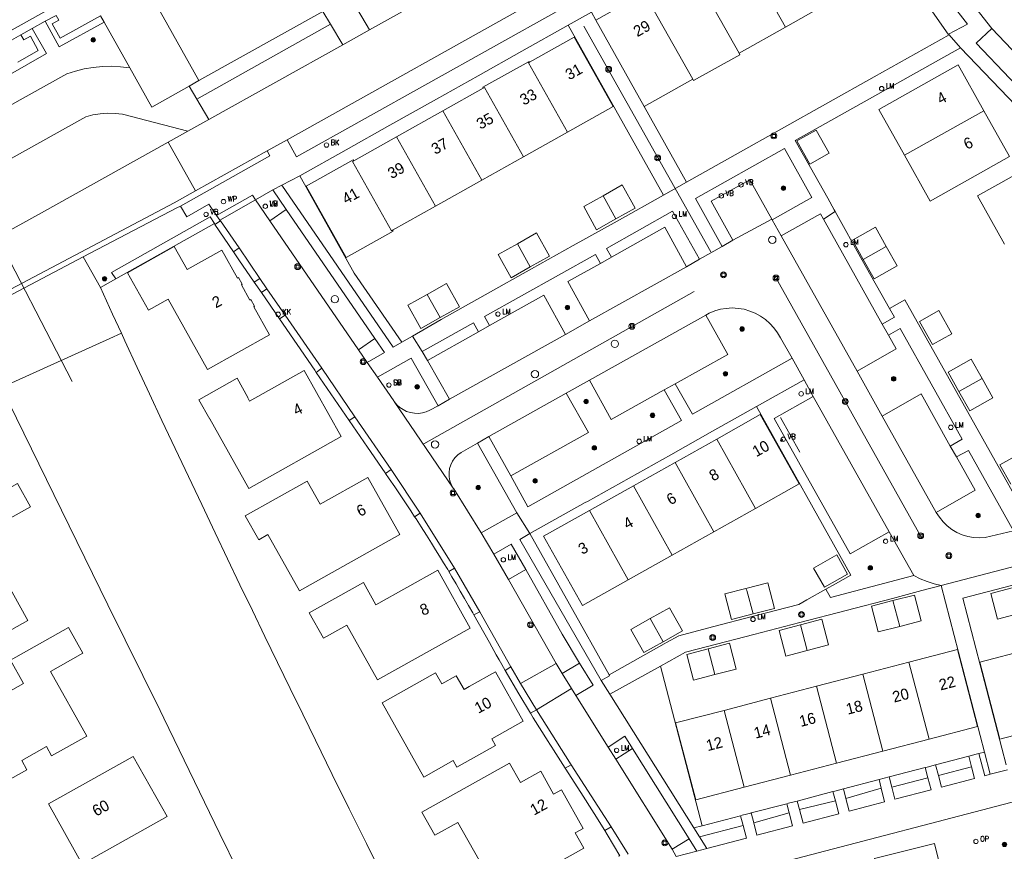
# Model space of a CAD drawing. Header units: metres. Extents: x 138165 to 154469, y 480134 to 494189.
# Tile 226 of 256: x 147740 to 147852, y 485306 to 485400. Entities that reach past the tile are written whole.
import ezdxf

# ---------------------------------------------------------------- set-up
doc = ezdxf.new("R2010")
doc.units = ezdxf.units.M
doc.header["$LTSCALE"] = 0.001
doc.header["$MEASUREMENT"] = 0
for name, color, linetype, lineweight in [('Level 5', 7, 'Continuous', 0), ('TOP-L-duiker', 7, 'Continuous', 0), ('TOP-L-topo objecten punt', 7, 'Continuous', 0), ('TOP-L-topo objecten vlak', 7, 'Continuous', 0), ('TOP-L-verharding molgoot', 7, 'Continuous', 0), ('TOP-L-verharding vangrail', 7, 'Continuous', 0), ('TOP-T-topo huisnummering naamgeving', 7, 'Continuous', 0)]:
    doc.layers.add(name, color=color, linetype=linetype, lineweight=lineweight)
doc.styles.add('Style-INTL_ISO', font='INTL_ISO.shx')
doc.styles.add('Style-STANDARD', font='STANDARD.shx')

# ---------------------------------------------------------------- blocks, each defined once
blk = doc.blocks.new('24')
at = {"layer": 'TOP-L-topo objecten punt', "color": 7, "linetype": 'Continuous', "lineweight": 0}
for radius in [0.025, 0.0182, 0.0115, 0.005]:
    blk.add_circle((0, 0), radius, dxfattribs=at)
blk = doc.blocks.new('38')
at = {"layer": 'TOP-L-topo objecten punt', "color": 7, "linetype": 'Continuous', "lineweight": 0}
blk.add_circle((0, 0), 0.025, dxfattribs=at)
at = {"layer": 'TOP-L-topo objecten punt', "color": 7, "linetype": 'Continuous', "lineweight": 0, "style": 'Style-STANDARD'}
blk.add_text('OP', height=0.06, dxfattribs=at).set_placement((0.048, 0))
blk = doc.blocks.new('*U13')
at = {"layer": 'Level 5', "color": 7, "linetype": 'Continuous', "lineweight": 0}
blk.add_circle((0, 0), 0.0415, dxfattribs=at)
blk = doc.blocks.new('150')
at = {"layer": 'Level 5', "color": 7, "linetype": 'Continuous', "lineweight": 0}
blk.add_blockref('*U13', (0, 0), dxfattribs=at)
blk = doc.blocks.new('39')
at = {"layer": 'TOP-L-topo objecten punt', "color": 7, "linetype": 'Continuous', "lineweight": 0}
for p, q in [((0.0175, 0.0175), (-0.0175, 0.0175)), ((-0.0175, 0.0175), (-0.0175, -0.0175)), ((0.0175, 0.0175), (0.0175, -0.0175)), ((0.0175, -0.0175), (-0.0175, -0.0175))]:
    blk.add_line(p, q, dxfattribs=at)
blk.add_circle((0, 0), 0.0332, dxfattribs=at)
blk = doc.blocks.new('73')
at = {"layer": 'TOP-L-topo objecten punt', "color": 7, "linetype": 'Continuous', "lineweight": 0}
blk.add_circle((0, 0), 0.025, dxfattribs=at)
at = {"layer": 'TOP-L-topo objecten punt', "color": 7, "linetype": 'Continuous', "lineweight": 0, "style": 'Style-STANDARD'}
blk.add_text('WP', height=0.06, dxfattribs=at).set_placement((0.0483, 0))
blk = doc.blocks.new('72')
at = {"layer": 'TOP-L-topo objecten punt', "color": 7, "linetype": 'Continuous', "lineweight": 0}
blk.add_circle((0, 0), 0.025, dxfattribs=at)
at = {"layer": 'TOP-L-topo objecten punt', "color": 7, "linetype": 'Continuous', "lineweight": 0, "style": 'Style-STANDARD'}
blk.add_text('BK', height=0.06, dxfattribs=at).set_placement((0.0483, 0))
blk = doc.blocks.new('10')
at = {"layer": 'TOP-L-topo objecten punt', "linetype": 'Continuous', "lineweight": 0}
blk.add_circle((0, 0), 0.0125, dxfattribs=at)
blk = doc.blocks.new('16')
at = {"layer": 'TOP-L-topo objecten punt', "color": 7, "linetype": 'Continuous', "lineweight": 0}
blk.add_circle((0, 0), 0.025, dxfattribs=at)
at = {"layer": 'TOP-L-topo objecten punt', "color": 7, "linetype": 'Continuous', "lineweight": 0, "style": 'Style-STANDARD'}
blk.add_text('LM', height=0.06, dxfattribs=at).set_placement((0.0483, 0))
blk = doc.blocks.new('119')
at = {"layer": 'TOP-L-topo objecten punt', "color": 7, "linetype": 'Continuous', "lineweight": 0}
blk.add_circle((0, 0), 0.025, dxfattribs=at)
at = {"layer": 'TOP-L-topo objecten punt', "color": 7, "linetype": 'Continuous', "lineweight": 0, "style": 'Style-STANDARD'}
blk.add_text('KK', height=0.06, dxfattribs=at).set_placement((0.0483, 0))
blk = doc.blocks.new('14')
at = {"layer": 'TOP-L-topo objecten punt', "color": 7, "linetype": 'Continuous', "lineweight": 0}
blk.add_circle((0, 0), 0.025, dxfattribs=at)
at = {"layer": 'TOP-L-topo objecten punt', "color": 7, "linetype": 'Continuous', "lineweight": 0, "style": 'Style-STANDARD'}
blk.add_text('VB', height=0.06, dxfattribs=at).set_placement((0.0483, 0))
blk = doc.blocks.new('175')
at = {"layer": 'TOP-L-topo objecten punt', "color": 7, "linetype": 'Continuous', "lineweight": 0}
blk.add_circle((0, 0), 0.025, dxfattribs=at)
at = {"layer": 'TOP-L-topo objecten punt', "color": 7, "linetype": 'Continuous', "lineweight": 0, "style": 'Style-STANDARD'}
blk.add_text('SB', height=0.06, dxfattribs=at).set_placement((0.0483, 0))

msp = doc.modelspace()

# ---------------------------------------------------------------- linework, layer by layer
at = {"layer": 'TOP-L-duiker', "flags": 128}
msp.add_lwpolyline([(147746.17, 485358.67), (147727.36, 485394.97)], dxfattribs=at)
at = {"layer": 'TOP-L-topo objecten vlak', "flags": 128}
for points in [[(147780.09, 485421.22), (147765.95, 485413.3), (147750, 485404.36), (147734.9, 485395.9)], [(147845.24, 485397.91), (147845.21, 485397.9), (147832.62, 485415.91)], [(147833.17, 485416.26), (147835.69, 485412.27), (147838.17, 485408.58), (147840.77, 485404.82), (147844.07, 485400.56), (147845.4, 485401.6), (147847.39, 485399.05), (147845.24, 485397.91)], [(147826.81, 485398.69), (147821.33, 485408.46)], [(147793.36, 485405.98), (147779.78, 485398.41)], [(147816.1, 485405.53), (147821.57, 485395.76)], [(147850.14, 485398.56), (147845.44, 485404.57)], [(147770.47, 485385.96), (147800.14, 485402.57)], [(147800.14, 485402.57), (147801.22, 485400.62), (147771.53, 485384.04), (147770.47, 485385.96)], [(147810.86, 485402.59), (147805.37, 485399.51)], [(147816.34, 485392.82), (147810.86, 485402.59)], [(147760.51, 485392.69), (147755.08, 485402.38)], [(147826.81, 485398.69), (147832.04, 485401.63)], [(147774.51, 485400.47), (147760.51, 485392.69)], [(147774.51, 485400.47), (147775.38, 485399.03)], [(147779.78, 485398.41), (147778.44, 485400.7)], [(147802.26, 485398.92), (147804.88, 485400.39)], [(147805.37, 485399.51), (147804.88, 485400.39)], [(147741.64, 485398.56), (147743.12, 485399.37)], [(147743.12, 485399.37), (147744.37, 485400.04)], [(147749.8, 485399.27), (147744.7, 485396.47), (147743.12, 485399.37)], [(147744.37, 485400.04), (147744.68, 485399.5), (147743.93, 485399.07), (147744.81, 485397.47), (147749.39, 485399.98)], [(147749.39, 485399.98), (147749.8, 485399.27)], [(147749.8, 485399.27), (147752.69, 485394.1)], [(147810.85, 485389.74), (147805.37, 485399.51)], [(147741.64, 485398.56), (147743.27, 485395.73), (147736.86, 485392.06), (147734.54, 485395.71)], [(147740.39, 485397.84), (147741.64, 485398.56)], [(147760.26, 485390.55), (147775.38, 485399.03)], [(147771.91, 485381.9), (147777.14, 485384.84), (147782.11, 485387.62), (147787.35, 485390.56), (147792.06, 485393.2), (147797.03, 485395.98), (147802.26, 485398.92)], [(147775.38, 485399.03), (147776.76, 485396.72)], [(147779.78, 485398.41), (147776.76, 485396.72)], [(147802.26, 485398.92), (147813.02, 485379.73)], [(147821.57, 485395.76), (147826.81, 485398.69)], [(147859.81, 485384.93), (147848.37, 485396.89), (147850.14, 485398.56)], [(147850.14, 485398.56), (147861.54, 485386.6)], [(147738.79, 485396.95), (147740.39, 485397.84)], [(147740.04, 485394.75), (147742.35, 485396.06), (147741.46, 485397.69), (147740.7, 485397.28), (147740.39, 485397.84)], [(147802.16, 485386.83), (147807.34, 485389.74), (147802.94, 485397.58), (147797.89, 485394.75)], [(147845.31, 485397.83), (147836.83, 485393.08), (147826.37, 485387.21), (147821.13, 485384.28), (147815.64, 485381.2)], [(147845.24, 485397.91), (147845.31, 485397.83)], [(147846.6, 485396.38), (147845.31, 485397.83)], [(147776.76, 485396.72), (147761.62, 485388.28)], [(147816.34, 485392.82), (147816.43, 485392.66), (147821.67, 485395.59), (147821.57, 485395.76)], [(147832.43, 485377.86), (147832.32, 485378.05), (147831.59, 485379.36), (147829.63, 485382.85), (147827.92, 485385.9), (147846.6, 485396.38)], [(147846.6, 485396.38), (147857.33, 485385.16), (147857.46, 485384.09), (147877.53, 485348.4)], [(147797.89, 485394.75), (147797.84, 485394.84), (147792.61, 485391.91), (147792.66, 485391.82)], [(147797.89, 485394.75), (147797.76, 485394.68), (147802.16, 485386.83)], [(147752.69, 485394.1), (147751.66, 485394.23), (147750.63, 485394.28), (147749.6, 485394.25), (147748.57, 485394.16), (147747.55, 485393.99), (147746.55, 485393.74), (147745.57, 485393.43), (147736.7, 485388.48)], [(147752.69, 485394.1), (147755.17, 485389.67), (147759.39, 485392.03)], [(147849.24, 485389.26), (147846.34, 485394.44), (147837.36, 485389.4), (147840.26, 485384.22)], [(147760.51, 485392.69), (147759.39, 485392.03)], [(147810.85, 485389.74), (147816.34, 485392.82)], [(147759.39, 485392.03), (147760.26, 485390.55)], [(147792.66, 485391.82), (147788.08, 485389.25)], [(147792.66, 485391.82), (147792.79, 485391.89), (147797.19, 485384.05)], [(147761.62, 485388.28), (147760.26, 485390.55)], [(147788.08, 485389.25), (147782.85, 485386.31)], [(147792.48, 485381.41), (147788.08, 485389.25)], [(147815.64, 485381.2), (147810.85, 485389.74)], [(147840.26, 485384.22), (147843.17, 485379.04), (147852.15, 485384.08), (147849.24, 485389.26)], [(147840.26, 485384.22), (147849.24, 485389.26)], [(147715.7, 485362.79), (147719.47, 485371.73), (147719.49, 485371.79), (147719.7, 485372.22), (147719.95, 485372.62), (147720.26, 485372.98), (147720.61, 485373.3), (147720.99, 485373.58), (147739.29, 485383.85), (147739.29, 485383.86), (147747.73, 485388.56), (147748.53, 485388.78), (147749.36, 485388.91), (147750.19, 485388.98), (147751.03, 485388.96), (147751.86, 485388.87), (147759.24, 485386.95)], [(147761.62, 485388.28), (147759.24, 485386.95)], [(147759.24, 485386.95), (147757.03, 485385.72)], [(147797.19, 485384.05), (147802.16, 485386.83)], [(147830.29, 485387.08), (147828.11, 485385.85), (147829.57, 485383.23), (147831.75, 485384.46), (147830.29, 485387.08)], [(147770.47, 485385.96), (147768.22, 485384.71)], [(147782.85, 485386.31), (147778.01, 485383.6)], [(147782.85, 485386.31), (147787.24, 485378.47)], [(147757.03, 485385.72), (147742.7, 485377.73), (147715.7, 485362.79)], [(147760.12, 485380.19), (147757.03, 485385.72)], [(147758.44, 485378.48), (147768.53, 485384.16), (147768.22, 485384.71)], [(147768.22, 485384.71), (147760.12, 485380.19)], [(147819.67, 485373.92), (147816.65, 485379.35), (147826.7, 485385), (147829.8, 485379.44), (147825.33, 485376.93)], [(147778.01, 485383.6), (147777.95, 485383.7), (147772.64, 485380.72), (147777.14, 485372.68), (147782.45, 485375.66), (147782.4, 485375.76)], [(147782.4, 485375.76), (147782.27, 485375.68), (147777.87, 485383.53), (147778.01, 485383.6)], [(147792.48, 485381.41), (147797.19, 485384.05)], [(147859.43, 485378.58), (147856.38, 485384.02), (147848.54, 485379.62), (147851.59, 485374.18)], [(147769.89, 485380.83), (147771.91, 485381.9)], [(147771.91, 485381.9), (147778.05, 485370.91), (147783.45, 485363.08)], [(147787.24, 485378.47), (147792.48, 485381.41)], [(147825.28, 485377.01), (147822.8, 485381.45), (147818.43, 485379.03), (147820.88, 485374.64)], [(147737.86, 485368.36), (147757.71, 485378.84), (147760.12, 485380.19)], [(147766.9, 485379.18), (147768.88, 485380.31)], [(147769.89, 485380.83), (147768.88, 485380.31)], [(147768.88, 485380.31), (147770.39, 485378.11)], [(147783.45, 485363.08), (147782.47, 485362.52), (147769.89, 485380.83)], [(147807.65, 485377.03), (147809.83, 485378.25), (147808.37, 485380.87), (147806.19, 485379.65)], [(147815.64, 485381.2), (147813.02, 485379.73)], [(147762.5, 485377.43), (147766.55, 485379.7), (147766.9, 485379.18)], [(147762.86, 485376.9), (147766.9, 485379.18)], [(147768.51, 485376.82), (147766.9, 485379.18)], [(147813.02, 485379.73), (147807.79, 485376.79), (147802.82, 485374.01), (147798.11, 485371.37), (147792.87, 485368.43), (147787.9, 485365.65), (147784.67, 485363.78)], [(147806.19, 485379.65), (147804.01, 485378.42), (147805.47, 485375.81), (147807.65, 485377.03)], [(147807.65, 485377.03), (147806.19, 485379.65)], [(147747.43, 485372.73), (147758.03, 485378.29), (147758.44, 485378.48)], [(147758.44, 485378.48), (147759.14, 485377.26), (147761.64, 485378.68), (147762.5, 485377.43)], [(147770.39, 485378.11), (147768.51, 485376.82)], [(147770.39, 485378.11), (147780.4, 485363.52)], [(147782.4, 485375.76), (147787.24, 485378.47)], [(147751.1, 485370.24), (147750.62, 485370.99), (147761.77, 485377.27), (147762.27, 485376.5)], [(147762.95, 485376.82), (147762.32, 485376.41)], [(147762.5, 485377.43), (147762.86, 485376.9)], [(147762.86, 485376.9), (147762.95, 485376.82)], [(147765.04, 485373.75), (147762.95, 485376.82)], [(147768.51, 485376.82), (147778.54, 485362.24)], [(147807.16, 485372.71), (147806.58, 485373.7), (147814.06, 485377.91), (147817.11, 485372.47)], [(147825.28, 485377.01), (147820.88, 485374.64)], [(147825.33, 485376.93), (147825.28, 485377.01)], [(147826.33, 485375.13), (147825.33, 485376.93)], [(147826.33, 485375.13), (147830.76, 485377.59), (147831.1, 485377)], [(147831.1, 485377), (147832.43, 485377.86)], [(147837.76, 485365.15), (147831.1, 485377)], [(147832.43, 485377.86), (147835.5, 485372.38), (147838.58, 485366.89)], [(147762.27, 485376.5), (147751.1, 485370.24)], [(147762.32, 485376.41), (147762.27, 485376.5)], [(147762.32, 485376.41), (147764.41, 485373.32)], [(147815.64, 485371.63), (147813.19, 485376.08), (147807.16, 485372.71)], [(147838.22, 485373.91), (147837, 485376.09), (147834.38, 485374.62), (147835.61, 485372.44)], [(147797.97, 485371.6), (147800.15, 485372.83), (147798.69, 485375.44), (147796.51, 485374.22)], [(147820.88, 485374.64), (147819.67, 485373.92)], [(147834.94, 485359.81), (147826.33, 485375.13)], [(147763.11, 485373.51), (147759.17, 485371.31), (147757.72, 485373.9), (147752.45, 485370.94), (147754.82, 485366.73), (147757.02, 485367.97), (147761.49, 485360), (147768.48, 485363.93), (147766.71, 485367.09), (147766.8, 485367.15), (147766.38, 485367.91), (147766.28, 485367.85), (147765.31, 485369.59), (147765.4, 485369.64), (147764.98, 485370.4), (147764.88, 485370.35), (147763.11, 485373.51)], [(147764.41, 485373.32), (147765.04, 485373.75)], [(147765.04, 485373.75), (147767.4, 485370.29)], [(147796.51, 485374.22), (147794.32, 485373), (147795.79, 485370.38), (147797.97, 485371.6)], [(147796.51, 485374.22), (147797.97, 485371.6)], [(147819.67, 485373.92), (147817.11, 485372.47)], [(147838.22, 485373.91), (147835.61, 485372.44)], [(147835.61, 485372.44), (147836.83, 485370.26), (147839.44, 485371.73), (147838.22, 485373.91)], [(147737.86, 485368.36), (147738.14, 485367.85), (147747.43, 485372.73)], [(147749.37, 485369.27), (147747.43, 485372.73)], [(147766.77, 485369.87), (147765.02, 485372.41), (147764.41, 485373.32)], [(147793.37, 485364.97), (147792.8, 485365.98), (147805.33, 485373), (147805.89, 485371.99)], [(147807.16, 485372.71), (147805.89, 485371.99)], [(147817.11, 485372.47), (147815.64, 485371.63)], [(147805.89, 485371.99), (147802.22, 485369.95), (147804.68, 485365.5)], [(147815.64, 485371.63), (147804.68, 485365.5)], [(147751.1, 485370.24), (147749.37, 485369.27)], [(147767.4, 485370.29), (147766.77, 485369.87)], [(147768.2, 485369.13), (147767.4, 485370.29)], [(147749.37, 485369.27), (147750.75, 485366.26), (147751.75, 485364.1)], [(147766.77, 485369.87), (147767.57, 485368.7)], [(147767.57, 485368.7), (147768.2, 485369.13)], [(147768.2, 485369.13), (147770.25, 485366.16)], [(147787.77, 485365.88), (147789.95, 485367.1), (147788.48, 485369.72), (147786.3, 485368.5)], [(147769.6, 485365.75), (147767.57, 485368.7)], [(147786.3, 485368.5), (147784.12, 485367.28), (147785.59, 485364.66), (147787.77, 485365.88)], [(147786.3, 485368.5), (147787.77, 485365.88)], [(147801.96, 485363.98), (147799.49, 485368.42), (147793.37, 485364.97)], [(147817.8, 485366.15), (147818.19, 485366.37), (147818.82, 485366.63), (147819.47, 485366.81), (147820.13, 485366.92), (147820.8, 485366.96), (147821.48, 485366.92), (147822.14, 485366.81), (147822.79, 485366.62), (147823.41, 485366.37), (147824.01, 485366.04), (147824.56, 485365.65), (147825.06, 485365.21), (147825.51, 485364.71)], [(147838.58, 485366.89), (147839.13, 485365.91), (147837.76, 485365.15)], [(147854.11, 485343.27), (147852.06, 485346.93), (147849.13, 485352.16), (147843.26, 485362.63), (147840.33, 485367.87), (147838.58, 485366.89)], [(147770.25, 485366.16), (147769.6, 485365.75)], [(147769.6, 485365.75), (147771.61, 485362.82), (147773.6, 485359.93), (147773.77, 485359.68)], [(147774.4, 485360.14), (147770.25, 485366.16)], [(147804.65, 485358.79), (147817.8, 485366.15)], [(147814.35, 485358.4), (147820.3, 485361.72), (147817.8, 485366.15)], [(147843.44, 485362.82), (147845.62, 485364.04), (147844.15, 485366.66), (147841.97, 485365.44), (147843.44, 485362.82)], [(147785.74, 485362.04), (147791.55, 485365.28), (147792.1, 485364.27)], [(147792.1, 485364.27), (147793.37, 485364.97)], [(147804.68, 485365.5), (147801.96, 485363.98)], [(147826.24, 485363.57), (147825.91, 485364.16), (147825.51, 485364.71)], [(147825.51, 485364.71), (147825.91, 485364.16), (147826.24, 485363.57)], [(147838.46, 485363.9), (147837.76, 485365.15)], [(147838.46, 485363.9), (147839.79, 485364.63), (147846.78, 485352.15), (147845.44, 485351.35)], [(147751.75, 485364.1), (147750.45, 485363.52), (147738.2, 485357.97)], [(147783.37, 485298.58), (147782.05, 485301.2), (147780.74, 485303.82), (147779.44, 485306.44), (147777.51, 485310.33), (147775.58, 485314.22), (147773.67, 485318.11), (147772.24, 485321.03), (147770.81, 485323.96), (147769.39, 485326.89), (147767.97, 485329.82), (147766.55, 485332.75), (147765.14, 485335.68), (147763.73, 485338.62), (147762.33, 485341.56), (147760.82, 485344.73), (147759.32, 485347.9), (147757.83, 485351.07), (147756.33, 485354.25), (147754.93, 485357.25), (147753.54, 485360.25), (147752.14, 485363.25), (147751.75, 485364.1)], [(147778.54, 485362.24), (147780.4, 485363.52)], [(147780.4, 485363.52), (147781.48, 485361.94), (147779.52, 485360.79)], [(147784.67, 485363.78), (147783.45, 485363.08)], [(147785.74, 485362.04), (147784.67, 485363.78)], [(147792.1, 485364.27), (147786.35, 485361.04)], [(147801.96, 485363.98), (147788.84, 485356.64)], [(147826.24, 485363.57), (147827.56, 485361.29)], [(147834.94, 485359.81), (147839.35, 485362.33), (147838.46, 485363.9)], [(147779.52, 485360.79), (147778.54, 485362.24)], [(147780.68, 485359.16), (147784.49, 485361.29), (147787.54, 485355.91)], [(147786.35, 485361.04), (147785.74, 485362.04)], [(147827.56, 485361.29), (147816.3, 485354.95), (147814.35, 485358.4)], [(147827.56, 485361.29), (147828.94, 485358.83)], [(147773.77, 485359.68), (147774.4, 485360.14)], [(147774.4, 485360.14), (147778.14, 485354.66)], [(147779.52, 485360.79), (147780.68, 485359.16)], [(147788.84, 485356.64), (147786.35, 485361.04)], [(147849.04, 485358.99), (147847.82, 485361.17), (147845.2, 485359.71), (147846.42, 485357.53)], [(147760.51, 485356.59), (147761.73, 485354.41), (147761.75, 485354.42), (147766.15, 485346.57), (147776.6, 485352.42), (147772.41, 485359.89), (147766.24, 485356.43), (147766.03, 485356.82), (147766.04, 485356.83), (147764.82, 485359.01), (147760.51, 485356.59)], [(147777.5, 485354.26), (147773.77, 485359.68)], [(147782.59, 485356.38), (147782.54, 485356.46), (147780.68, 485359.16)], [(147837.76, 485354.74), (147834.94, 485359.81)], [(147738.2, 485357.97), (147744.12, 485345.88), (147750.23, 485333.39), (147756.12, 485321.45), (147756.53, 485320.58), (147762.89, 485307.52), (147769.08, 485294.86)], [(147802.02, 485357.34), (147804.65, 485358.79)], [(147804.65, 485358.79), (147807.12, 485354.36), (147813.1, 485357.72)], [(147813.1, 485357.72), (147814.35, 485358.4)], [(147823.53, 485355.81), (147828.94, 485358.83)], [(147828.94, 485358.83), (147829.96, 485356.96)], [(147849.04, 485358.99), (147846.42, 485357.53)], [(147846.42, 485357.53), (147847.65, 485355.35), (147850.26, 485356.81), (147849.04, 485358.99)], [(147793.27, 485352.44), (147802.02, 485357.34)], [(147813.1, 485357.72), (147815.06, 485354.24), (147797.7, 485344.5), (147795.77, 485348)], [(147795.77, 485348), (147804.55, 485352.89), (147802.02, 485357.34)], [(147829.96, 485356.96), (147825.55, 485354.47), (147834.12, 485339.16), (147838.55, 485341.64)], [(147829.96, 485356.96), (147838.55, 485341.64)], [(147845.44, 485351.35), (147842.16, 485357.24), (147837.76, 485354.74)], [(147782.59, 485356.38), (147789.26, 485346.61)], [(147787.54, 485355.91), (147786.63, 485355.42), (147786.21, 485355.23), (147785.78, 485355.11), (147785.33, 485355.05), (147784.87, 485355.06), (147784.43, 485355.14), (147783.99, 485355.27), (147783.59, 485355.47), (147783.21, 485355.72), (147782.88, 485356.03), (147782.59, 485356.38)], [(147788.84, 485356.64), (147787.54, 485355.91)], [(147797.92, 485341.46), (147804.16, 485344.96), (147804.42, 485345.1), (147809.13, 485347.74), (147813.84, 485350.38), (147818.55, 485353.02), (147823.53, 485355.81)], [(147831.37, 485335.16), (147832.47, 485335.77), (147834.21, 485336.75), (147823.53, 485355.81)], [(147778.14, 485354.66), (147777.5, 485354.26)], [(147778.14, 485354.66), (147782.26, 485348.71)], [(147823.44, 485344.31), (147828.36, 485347.07), (147823.96, 485354.91), (147819.04, 485352.15)], [(147843.87, 485343.86), (147837.76, 485354.74)], [(147777.5, 485354.26), (147779.58, 485351.23), (147781.56, 485348.34), (147781.62, 485348.26)], [(147792, 485351.69), (147793.27, 485352.44)], [(147793.27, 485352.44), (147795.77, 485348)], [(147789.26, 485346.61), (147789.04, 485347.01), (147788.89, 485347.44), (147788.8, 485347.89), (147788.79, 485348.35), (147788.85, 485348.8), (147788.99, 485349.24), (147789.19, 485349.65), (147789.45, 485350.03), (147789.77, 485350.35), (147790.14, 485350.63), (147792, 485351.69)], [(147792, 485351.69), (147796.45, 485343.79)], [(147819.04, 485352.15), (147814.33, 485349.51)], [(147819.04, 485352.15), (147823.44, 485344.31)], [(147846.16, 485350.13), (147845.44, 485351.35)], [(147843.87, 485343.86), (147848.28, 485346.36), (147846.16, 485350.13)], [(147846.16, 485350.13), (147847.51, 485350.85), (147852.6, 485341.76)], [(147854.91, 485348.53), (147853.69, 485350.71), (147851.07, 485349.24), (147852.29, 485347.06)], [(147814.33, 485349.51), (147809.62, 485346.87)], [(147818.73, 485341.67), (147814.33, 485349.51)], [(147781.62, 485348.26), (147782.26, 485348.71)], [(147784.89, 485343.37), (147784.46, 485344.04), (147783.86, 485344.95), (147783.25, 485345.85), (147782.65, 485346.76), (147782.03, 485347.65), (147781.62, 485348.26)], [(147782.26, 485348.71), (147785.52, 485343.77)], [(147734.45, 485344.01), (147735.91, 485341.39), (147741.45, 485344.5), (147739.99, 485347.11), (147734.45, 485344.01)], [(147783.22, 485341.35), (147779.6, 485347.81), (147774.2, 485344.77), (147772.73, 485347.39), (147765.75, 485343.48), (147767.27, 485340.77), (147768.31, 485341.36), (147771.88, 485334.99), (147783.22, 485341.35)], [(147809.62, 485346.87), (147804.65, 485344.08)], [(147814.02, 485339.03), (147809.62, 485346.87)], [(147792.43, 485341.53), (147789.32, 485346.51), (147789.26, 485346.61)], [(147844.42, 485335.58), (147880.21, 485344.95)], [(147785.52, 485343.77), (147784.89, 485343.37)], [(147789.41, 485337.56), (147785.52, 485343.77)], [(147796.45, 485343.79), (147792.43, 485341.53)], [(147797.92, 485341.46), (147796.45, 485343.79)], [(147804.65, 485344.08), (147799.47, 485341.18), (147803.87, 485333.34), (147809.05, 485336.24)], [(147804.65, 485344.08), (147809.05, 485336.24)], [(147818.73, 485341.67), (147823.44, 485344.31)], [(147852.6, 485341.76), (147850.05, 485341.15), (147849.4, 485341.03), (147848.75, 485340.99), (147848.09, 485341.03), (147847.44, 485341.14), (147846.81, 485341.33), (147846.2, 485341.6), (147845.63, 485341.93), (147845.11, 485342.33), (147844.64, 485342.79), (147844.22, 485343.3), (147843.87, 485343.86)], [(147784.89, 485343.37), (147785.05, 485343.13), (147785.64, 485342.22), (147786.22, 485341.3), (147786.8, 485340.38), (147787.26, 485339.63), (147787.72, 485338.89), (147788.17, 485338.14), (147788.63, 485337.39), (147788.76, 485337.16)], [(147851.76, 485315.33), (147846.86, 485334.15), (147852.37, 485335.59), (147857.6, 485336.95), (147862.82, 485338.31), (147868.05, 485339.67), (147873.27, 485341.03), (147878.79, 485342.47), (147883.7, 485323.66)], [(147729.02, 485329.03), (147731.55, 485326.25), (147741.16, 485331.64), (147737.79, 485337.69), (147738.98, 485338.39), (147736.94, 485341.87), (147730.81, 485338.42), (147732.6, 485335.23), (147727.97, 485332.64), (147729.02, 485329.03)], [(147792.43, 485341.53), (147793.83, 485339.13)], [(147805.98, 485324.87), (147796.77, 485340.81), (147797.92, 485341.46)], [(147797.92, 485341.46), (147806.87, 485325.5)], [(147814.02, 485339.03), (147818.73, 485341.67)], [(147838.55, 485341.64), (147841.32, 485336.71)], [(147793.83, 485339.13), (147795.81, 485340.25), (147797.46, 485337.41)], [(147795.49, 485336.26), (147793.83, 485339.13)], [(147809.05, 485336.24), (147814.02, 485339.03)], [(147830, 485337.57), (147831.23, 485335.39), (147833.84, 485336.86), (147832.62, 485339.04), (147830, 485337.57)], [(147791.16, 485330.78), (147787.5, 485337.33), (147780.52, 485333.41), (147779.1, 485335.94), (147772.99, 485332.52), (147774.61, 485329.64), (147777.23, 485331.11), (147780.7, 485324.92), (147791.16, 485330.78)], [(147788.76, 485337.16), (147789.41, 485337.56)], [(147791.59, 485332.27), (147791.46, 485332.5), (147791, 485333.32), (147790.53, 485334.14), (147790.06, 485334.96), (147789.59, 485335.77), (147789.11, 485336.58), (147788.76, 485337.16)], [(147789.41, 485337.56), (147792.25, 485332.63)], [(147797.46, 485337.41), (147795.49, 485336.26)], [(147797.46, 485337.41), (147801.59, 485330.08), (147803.54, 485326.81)], [(147795.49, 485336.26), (147800.9, 485326.78)], [(147823.15, 485332.38), (147825.57, 485333.01), (147824.81, 485335.91), (147822.32, 485335.26)], [(147841.32, 485336.71), (147831.9, 485334.25), (147831.37, 485335.16)], [(147841.32, 485336.71), (147842.06, 485336.35), (147842.83, 485336.05), (147843.62, 485335.79), (147844.42, 485335.58)], [(147831.37, 485335.16), (147829.24, 485333.96), (147828.32, 485333.45), (147823.21, 485332.12), (147818.57, 485330.91), (147814.75, 485329.91), (147813.37, 485329.14), (147813.11, 485328.99), (147806.87, 485325.5)], [(147812.69, 485326.46), (147815.5, 485328.04), (147818, 485328.69), (147823.23, 485330.05), (147828.45, 485331.41), (147833.68, 485332.78), (147838.9, 485334.14), (147842.24, 485335.01), (147844.42, 485335.58)], [(147822.32, 485335.26), (147819.97, 485334.65), (147820.73, 485331.74), (147823.15, 485332.38)], [(147823.15, 485332.38), (147822.46, 485335.02), (147822.32, 485335.26)], [(147844.42, 485335.58), (147849.32, 485316.76)], [(147852.44, 485335.32), (147850.02, 485334.69), (147850.78, 485331.79), (147853.2, 485332.42)], [(147838.97, 485333.88), (147836.55, 485333.24), (147837.31, 485330.34), (147839.73, 485330.97)], [(147839.73, 485330.97), (147842.15, 485331.6), (147841.39, 485334.51), (147838.97, 485333.88)], [(147838.97, 485333.88), (147839.73, 485330.97)], [(147792.25, 485332.63), (147791.59, 485332.27)], [(147795.78, 485326.38), (147792.25, 485332.63)], [(147812.98, 485329.23), (147815.16, 485330.45), (147813.69, 485333.07), (147811.51, 485331.85)], [(147791.59, 485332.27), (147793.35, 485329.14), (147794.13, 485327.75), (147794.44, 485327.2), (147794.75, 485326.65), (147795.13, 485325.98)], [(147811.51, 485331.85), (147809.33, 485330.62), (147810.8, 485328.01), (147812.98, 485329.23)], [(147811.51, 485331.85), (147812.98, 485329.23)], [(147829.28, 485328.25), (147831.7, 485328.88), (147830.94, 485331.78), (147828.52, 485331.15)], [(147747.83, 485318.56), (147743.73, 485325.88), (147747.4, 485327.94), (147745.77, 485330.84), (147739.22, 485327.16), (147740.69, 485324.53), (147731.8, 485319.55), (147736.05, 485311.96), (147741.07, 485314.77), (147740.48, 485315.82), (147743.27, 485317.39), (147743.86, 485316.34), (147747.83, 485318.56)], [(147828.52, 485331.15), (147826.1, 485330.52), (147826.86, 485327.62), (147829.28, 485328.25)], [(147829.28, 485328.25), (147828.52, 485331.15)], [(147818.83, 485325.52), (147821.25, 485326.15), (147820.49, 485329.06), (147818.07, 485328.42)], [(147818.07, 485328.42), (147815.65, 485327.79), (147816.41, 485324.89), (147818.83, 485325.52)], [(147818.83, 485325.52), (147818.07, 485328.42)], [(147843.05, 485318.22), (147848.53, 485319.65), (147846.26, 485328.35), (147840.78, 485326.92)], [(147854.25, 485328.37), (147848.78, 485326.94), (147851.05, 485318.24), (147856.52, 485319.67)], [(147800.9, 485326.78), (147796.86, 485324.53)], [(147801.58, 485325.64), (147800.9, 485326.78)], [(147801.58, 485325.64), (147803.54, 485326.81)], [(147803.54, 485326.81), (147805.06, 485324.31), (147803.1, 485323.15)], [(147840.78, 485326.92), (147835.56, 485325.56)], [(147843.05, 485318.22), (147840.78, 485326.92)], [(147791.06, 485324.16), (147790.48, 485323.83), (147789.6, 485325.39), (147787.96, 485324.47), (147787.26, 485325.73), (147781.22, 485322.34), (147785.93, 485313.94), (147789.24, 485315.8), (147789.67, 485315.04), (147794.03, 485317.49), (147793.61, 485318.25), (147797.18, 485320.25), (147794.05, 485325.84), (147791.06, 485324.16)], [(147795.13, 485325.98), (147795.78, 485326.38)], [(147797.99, 485321.16), (147796.67, 485323.36), (147795.13, 485325.98)], [(147795.78, 485326.38), (147796.86, 485324.53)], [(147802.62, 485323.96), (147801.58, 485325.64)], [(147806.97, 485323.31), (147812.69, 485326.46)], [(147812.69, 485326.46), (147817.39, 485308.43)], [(147796.86, 485324.53), (147798.68, 485321.54)], [(147806.87, 485325.5), (147806.93, 485325.39), (147805.98, 485324.87)], [(147806.97, 485323.31), (147805.98, 485324.87)], [(147835.56, 485325.56), (147830.33, 485324.2)], [(147835.56, 485325.56), (147837.83, 485316.86)], [(147798.68, 485321.54), (147802.62, 485323.96)], [(147803.1, 485323.15), (147802.62, 485323.96)], [(147830.33, 485324.2), (147825.11, 485322.84)], [(147832.6, 485315.5), (147830.33, 485324.2)], [(147803.1, 485323.15), (147806.78, 485317.33)], [(147816.47, 485308.19), (147806.97, 485323.31)], [(147825.11, 485322.84), (147819.88, 485321.47)], [(147820.41, 485302.73), (147899.49, 485323.37)], [(147825.11, 485322.84), (147827.38, 485314.14)], [(147798.68, 485321.54), (147797.99, 485321.16)], [(147797.99, 485321.16), (147798.3, 485320.65), (147799.99, 485317.96), (147800.19, 485317.65), (147800.39, 485317.33), (147800.59, 485317.02), (147801.92, 485314.96)], [(147802.59, 485315.32), (147798.68, 485321.54)], [(147819.88, 485321.47), (147814.4, 485320.05), (147816.67, 485311.35), (147822.15, 485312.78)], [(147822.15, 485312.78), (147819.88, 485321.47)], [(147806.78, 485317.33), (147808.67, 485318.56), (147809.54, 485317.15)], [(147837.83, 485316.86), (147843.05, 485318.22)], [(147807.65, 485315.96), (147806.78, 485317.33)], [(147809.54, 485317.15), (147807.65, 485315.96)], [(147809.54, 485317.15), (147815.93, 485306.94)], [(147832.6, 485315.5), (147837.83, 485316.86)], [(147848.69, 485316.59), (147849.32, 485316.76)], [(147849.32, 485316.76), (147849.96, 485314.25)], [(147747.31, 485304.09), (147756.91, 485309.47), (147753.09, 485316.28), (147743.5, 485310.9), (147747.31, 485304.09)], [(147807.65, 485315.96), (147814.01, 485305.77)], [(147843.79, 485315.32), (147847.55, 485316.3)], [(147848.69, 485316.59), (147848.36, 485316.51), (147847.55, 485316.3)], [(147847.55, 485316.3), (147847.86, 485315.1)], [(147849.96, 485314.25), (147849.36, 485314.08), (147848.69, 485316.59)], [(147789.79, 485308.82), (147793.46, 485302.27), (147797.44, 485304.5), (147797.83, 485303.8), (147799.09, 485304.5), (147799.67, 485303.46), (147804.04, 485305.9), (147803.06, 485307.65), (147803.93, 485308.14), (147801.48, 485312.5), (147800.61, 485312.01), (147799.15, 485314.62), (147796.85, 485313.34), (147795.63, 485315.52), (147785.71, 485309.96), (147787.17, 485307.36), (147789.79, 485308.82)], [(147801.92, 485314.96), (147802.59, 485315.32)], [(147806.4, 485307.89), (147805.2, 485309.83), (147803.7, 485312.2), (147801.92, 485314.96)], [(147802.59, 485315.32), (147807.1, 485308.3)], [(147827.38, 485314.14), (147832.6, 485315.5)], [(147838.53, 485313.95), (147842.62, 485315.01)], [(147843.79, 485315.32), (147842.84, 485315.07), (147842.62, 485315.01)], [(147842.62, 485315.01), (147842.92, 485313.84)], [(147844.1, 485314.12), (147843.79, 485315.32)], [(147847.86, 485315.1), (147844.1, 485314.12)], [(147847.86, 485315.1), (147848.2, 485313.79), (147844.44, 485312.79), (147844.1, 485314.12)], [(147851.92, 485314.76), (147849.96, 485314.25)], [(147822.15, 485312.78), (147827.38, 485314.14)], [(147833.36, 485312.6), (147837.4, 485313.65)], [(147838.53, 485313.95), (147837.4, 485313.65)], [(147837.4, 485313.65), (147837.64, 485312.69)], [(147838.84, 485312.78), (147838.53, 485313.95)], [(147842.92, 485313.84), (147838.84, 485312.78)], [(147842.92, 485313.84), (147843.27, 485312.48), (147839.19, 485311.45), (147838.84, 485312.78)], [(147828.13, 485311.23), (147832.19, 485312.29)], [(147833.36, 485312.6), (147832.39, 485312.34), (147832.19, 485312.29)], [(147832.19, 485312.29), (147832.46, 485311.24)], [(147833.64, 485311.53), (147833.36, 485312.6)], [(147833.64, 485311.53), (147837.64, 485312.69)], [(147837.64, 485312.69), (147838.03, 485311.12), (147834.03, 485310.08), (147833.64, 485311.53)], [(147828.13, 485311.23), (147827.17, 485310.98), (147826.97, 485310.93)], [(147828.39, 485310.26), (147828.13, 485311.23)], [(147832.46, 485311.24), (147828.39, 485310.26)], [(147832.46, 485311.24), (147832.84, 485309.77), (147828.8, 485308.73), (147828.39, 485310.26)], [(147822.95, 485309.88), (147826.97, 485310.93)], [(147826.97, 485310.93), (147827.24, 485309.88)], [(147817.39, 485308.43), (147821.75, 485309.57)], [(147822.95, 485309.88), (147822.91, 485309.87), (147821.94, 485309.62), (147821.75, 485309.57)], [(147821.75, 485309.57), (147822.04, 485308.46)], [(147823.23, 485308.78), (147822.95, 485309.88)], [(147827.24, 485309.88), (147823.23, 485308.78)], [(147827.24, 485309.88), (147827.62, 485308.41), (147823.58, 485307.36), (147823.23, 485308.78)], [(147807.1, 485308.3), (147806.4, 485307.89)], [(147806.4, 485307.89), (147806.67, 485307.44), (147808.11, 485305.03), (147807.94, 485304.99)], [(147809.02, 485305.24), (147807.1, 485308.3)], [(147817.39, 485308.43), (147816.47, 485308.19)], [(147817.1, 485307.19), (147816.47, 485308.19)], [(147822.04, 485308.46), (147817.1, 485307.19)], [(147822.04, 485308.46), (147822.4, 485307.05), (147817.92, 485305.87)], [(147814.01, 485305.77), (147815.93, 485306.94)], [(147815.93, 485306.94), (147816.79, 485305.57)], [(147817.92, 485305.87), (147817.1, 485307.19)], [(147814.48, 485304.96), (147814.01, 485305.77)], [(147816.79, 485305.57), (147817.92, 485305.87)], [(147839.71, 485299.75), (147844.97, 485301.04), (147843.65, 485306.42), (147836.9, 485304.75), (147837.55, 485300.74), (147839.71, 485299.75)], [(147816.79, 485305.57), (147814.48, 485304.96)]]:
    msp.add_lwpolyline(points, dxfattribs=at)
at = {"layer": 'TOP-L-verharding molgoot', "flags": 128}
for points in [[(147804.04, 485398.83), (147818.37, 485373.32)], [(147825.62, 485370.58), (147842.25, 485340.95)], [(147785.93, 485351.6), (147816.48, 485368.81)]]:
    msp.add_lwpolyline(points, dxfattribs=at)
at = {"layer": 'TOP-L-verharding vangrail', "flags": 128}
msp.add_lwpolyline([(147826.24, 485354.59), (147828.43, 485350.68)], dxfattribs=at)

# ---------------------------------------------------------------- block references
at = {"layer": 'TOP-L-topo objecten punt', "xscale": 10, "yscale": 10, "zscale": 10}
for name, p in [('24', (147748.56, 485397.26)), ('39', (147806.83, 485393.94)), ('16', (147837.69, 485391.76)), ('72', (147774.93, 485385.38)), ('39', (147825.5, 485386.41)), ('39', (147812.37, 485383.93)), ('14', (147821.79, 485380.88)), ('14', (147819.57, 485379.64)), ('24', (147826.59, 485380.5)), ('73', (147763.29, 485378.99)), ('16', (147768.02, 485378.46)), ('14', (147768.02, 485378.46)), ('14', (147761.32, 485377.54)), ('16', (147814.26, 485377.31)), ('150', (147825.33, 485374.67)), ('16', (147833.65, 485374.12)), ('39', (147771.67, 485371.63)), ('24', (147749.84, 485370.27)), ('39', (147819.81, 485370.71)), ('39', (147825.75, 485370.35)), ('150', (147775.87, 485367.95)), ('119', (147769.47, 485366.24)), ('16', (147794.31, 485366.27)), ('24', (147802.17, 485367.01)), ('39', (147809.46, 485364.89)), ('24', (147821.91, 485364.59)), ('150', (147807.53, 485362.91)), ('39', (147779.08, 485360.89)), ('150', (147798.5, 485359.49)), ('24', (147820.03, 485359.53)), ('24', (147839.05, 485358.95)), ('175', (147781.99, 485358.25)), ('16', (147781.99, 485358.25)), ('24', (147785.18, 485358.05)), ('16', (147828.59, 485357.26)), ('24', (147804.28, 485356.39)), ('39', (147833.58, 485356.39)), ('24', (147811.79, 485354.83)), ('16', (147845.51, 485353.47)), ('16', (147810.28, 485351.89)), ('14', (147826.57, 485352.12)), ('150', (147787.2, 485351.54)), ('24', (147805.21, 485351.14)), ('10', (147826.38, 485352)), ('24', (147792.09, 485346.66)), ('24', (147798.51, 485347.42)), ('39', (147789.24, 485346.05)), ('24', (147848.59, 485343.5)), ('39', (147842.1, 485341.22)), ('16', (147838.14, 485340.59)), ('16', (147794.92, 485338.5)), ('39', (147845.29, 485338.96)), ('24', (147836.41, 485337.58)), ('16', (147823.15, 485331.77)), ('39', (147828.63, 485332.31)), ('39', (147798, 485331.16)), ('39', (147818.59, 485329.71)), ('16', (147807.73, 485316.95)), ('39', (147813.17, 485306.5)), ('38', (147848.35, 485306.66)), ('24', (147851.58, 485306.33))]:
    msp.add_blockref(name, p, dxfattribs=at)

# ---------------------------------------------------------------- texts
at = {"layer": 'TOP-T-topo huisnummering naamgeving', "style": 'Style-INTL_ISO'}
for s, rotation, p in [('29', 29.3, (147810.07, 485397.56)), ('31', 29.1, (147802.37, 485392.68)), ('33', 29.1, (147797.23, 485389.82)), ('4', 27.7, (147844.35, 485389.94)), ('35', 29.1, (147792.33, 485387.1)), ('37', 29.1, (147787.22, 485384.26)), ('6', 23.7, (147847.3, 485384.84)), ('39', 29.1, (147782.29, 485381.51)), ('41', 29.1, (147777.14, 485378.64)), ('2', 26.7, (147762.4, 485366.91)), ('4', 25.6, (147771.52, 485354.76)), ('10', 29.3, (147823.52, 485350.08)), ('8', 29.3, (147818.64, 485347.34)), ('6', 29.3, (147813.82, 485344.64)), ('6', 25.6, (147778.7, 485343.34)), ('4', 29.3, (147808.93, 485341.9)), ('3', 29.3, (147803.84, 485339.04)), ('8', 21.8, (147785.8, 485332.16)), ('22', 14.6, (147844.36, 485323.72)), ('20', 14.6, (147839.1, 485322.35)), ('10', 28.1, (147792.09, 485321.08)), ('18', 14.6, (147833.85, 485320.98)), ('16', 14.6, (147828.56, 485319.6)), ('14', 14.6, (147823.43, 485318.27)), ('12', 14.6, (147818.03, 485316.86)), ('60', 29.3, (147748.9, 485309.45)), ('12', 28.8, (147798.39, 485309.57))]:
    msp.add_text(s, height=1.25, rotation=rotation, dxfattribs=at).set_placement(p)

doc.saveas('drawing.dxf')
